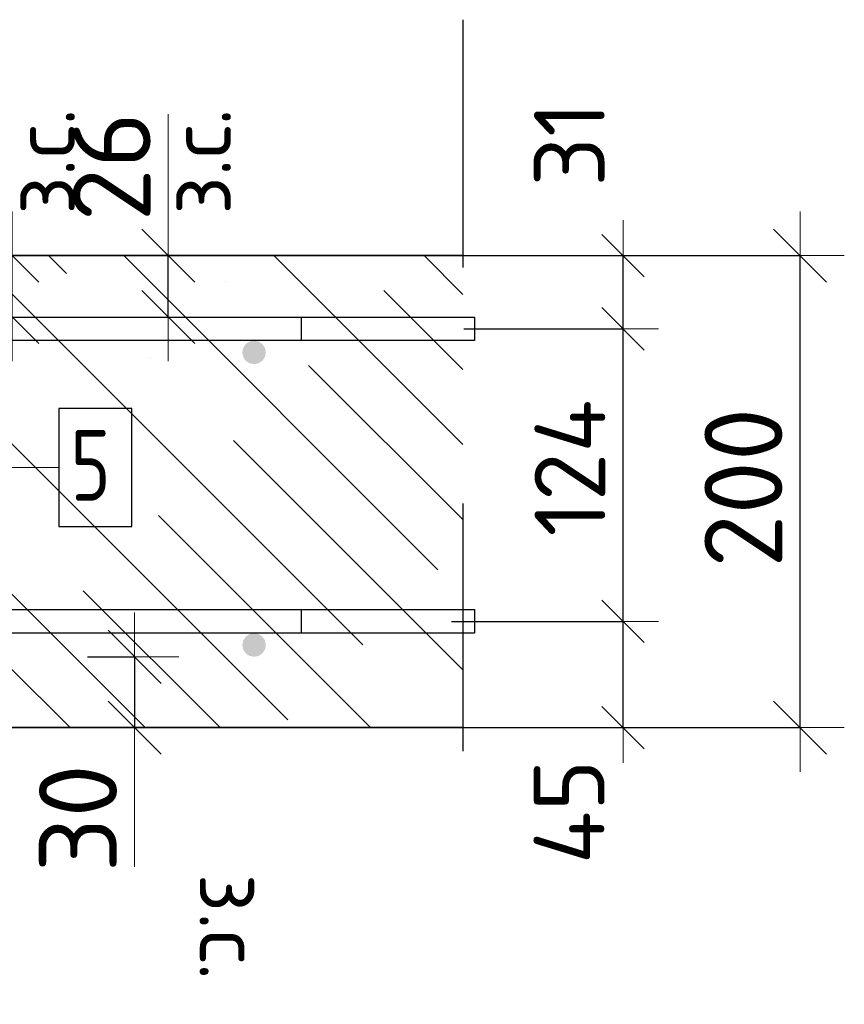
# Model space of a CAD drawing. Header units: metres. Extents: x -38 to 93, y -15 to 21.
# Tile 138 of 194: x 72.568 to 72.918, y 7.225 to 7.642. Entities that reach past the tile are written whole.
import ezdxf

# ---------------------------------------------------------------- set-up
doc = ezdxf.new("R2010")
doc.units = ezdxf.units.M
doc.header["$PDMODE"] = 65
doc.linetypes.add('______4', pattern=[0.135, 0.105, -0.03])
for name, color, linetype, lineweight in [('XR$3$Арм. стержнями верхней зоны', 180, 'Continuous', 35), ('XR$3$Арм. стержнями нижней зоны', 180, 'Continuous', 35), ('XR$3$Арм.стержн. Арматура края', 96, 'Continuous', 35), ('XR$3$Арм.стержн. Доп. арматура', 180, 'Continuous', 35), ('XR$3$Размерная линия (1)', 7, 'Continuous', 13), ('XR$3$Размерная линия_ общее', 7, 'Continuous', 13), ('XR$5$Арм. стержнями верхней зоны', 180, 'Continuous', 35), ('XR$5$Арм. стержнями нижней зоны', 180, 'Continuous', 35), ('XR$5$Арм.стержн. Арматура края', 96, 'Continuous', 35), ('XR$5$Арм.стержн. Доп. арматура', 180, 'Continuous', 35), ('XR$5$Размерная линия (1)', 7, 'Continuous', 13), ('XR$5$Размерная линия_ общее', 7, 'Continuous', 13)]:
    doc.layers.add(name, color=color, linetype=linetype, lineweight=lineweight)
doc.styles.add('ISOCPEUR', font='txt')
doc.dimstyles.new('DIMSTYLE_10', dxfattribs={"dimtxt": 0.033, "dimasz": 0.0375, "dimexe": 0, "dimexo": 0, "dimgap": 0.0165, "dimtad": 2, "dimdec": 0, "dimlfac": 1000, "dimrnd": 1, "dimzin": 12, "dimdsep": 46, "dimtxsty": 'ISOCPEUR', "dimblk1": 'ALL_ML_STRICH', "dimblk2": 'ALL_ML_STRICH', "dimsah": 1, "dimcen": 0, "dimclrd": 7, "dimclre": 256, "dimclrt": 7, "dimadec": 0, "dimazin": 0, "dimtfac": 1, "dimtdec": 0, "dimtix": 1, "dimtmove": 2, "dimatfit": 3, "dimfxl": 0, "dimtvp": 1.2, "dimtzin": 0, "dimlwd": 0, "dimlwe": -3, "dimarcsym": 0})
doc.dimstyles.new('DIMSTYLE_12', dxfattribs={"dimtxt": 0.03, "dimasz": 0.03, "dimexe": 0, "dimexo": 0, "dimgap": 0.015, "dimtad": 2, "dimdec": 0, "dimlfac": 1000, "dimrnd": 1, "dimzin": 12, "dimdsep": 46, "dimtxsty": 'ISOCPEUR', "dimblk1": 'ALL_ML_STRICH', "dimblk2": 'ALL_ML_STRICH', "dimsah": 1, "dimcen": 0, "dimclrd": 7, "dimclre": 256, "dimclrt": 7, "dimadec": 0, "dimazin": 0, "dimtfac": 1, "dimtdec": 0, "dimtix": 1, "dimtmove": 2, "dimatfit": 3, "dimfxl": 0, "dimtzin": 0, "dimlwd": 0, "dimlwe": -3, "dimarcsym": 0})
doc.dimstyles.new('DIMSTYLE_14', dxfattribs={"dimtxt": 0.03, "dimasz": 0.03, "dimexe": 0, "dimexo": 0, "dimgap": 0.015, "dimtad": 2, "dimdec": 0, "dimlfac": 1000, "dimrnd": 1, "dimzin": 12, "dimdsep": 46, "dimtxsty": 'ISOCPEUR', "dimblk1": 'ALL_ML_STRICH', "dimblk2": 'ALL_ML_STRICH', "dimsah": 1, "dimcen": 0, "dimclrd": 7, "dimclre": 256, "dimclrt": 7, "dimadec": 0, "dimazin": 0, "dimtfac": 1, "dimtdec": 0, "dimtix": 1, "dimtmove": 2, "dimatfit": 3, "dimfxl": 0, "dimtvp": 1.2, "dimtzin": 0, "dimlwd": 0, "dimlwe": -3, "dimarcsym": 0})
doc.dimstyles.new('DIMSTYLE_8', dxfattribs={"dimtxt": 0.033, "dimasz": 0.0375, "dimexe": 0, "dimexo": 0, "dimgap": 0.0165, "dimtad": 2, "dimdec": 0, "dimlfac": 1000, "dimrnd": 1, "dimzin": 12, "dimdsep": 46, "dimtxsty": 'ISOCPEUR', "dimblk1": 'ALL_ML_STRICH', "dimblk2": 'ALL_ML_STRICH', "dimsah": 1, "dimcen": 0, "dimclrd": 7, "dimclre": 256, "dimclrt": 7, "dimadec": 0, "dimazin": 0, "dimtfac": 1, "dimtdec": 0, "dimtix": 1, "dimtmove": 2, "dimatfit": 3, "dimfxl": 0, "dimtzin": 0, "dimlwd": 0, "dimlwe": -3, "dimarcsym": 0})
pattern_1 = [(135, (0, 0), (-0.031819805, -0.031819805), [0.4, -0.05, 0, -0.05]), (135, (-0.01591, -0.01591), (-0.031819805, -0.031819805), [0.8, -0.1, 0.1, -0.1])]

# ---------------------------------------------------------------- blocks, each defined once
blk = doc.blocks.new('ALL_ML_STRICH')
at = {"color": 0, "linetype": 'ByBlock', "lineweight": -2}
for p, q in [((0, -0.5), (0, 0.5)), ((-0.3, -0.3), (0.3, 0.3)), ((-1, 0), (0.5, 0))]:
    blk.add_line(p, q, dxfattribs=at)
blk = doc.blocks.new('*D141')
at = {"layer": 'DEFPOINTS', "color": 7, "linetype": 'Continuous', "lineweight": 13, "transparency": 33554687}
for p in [(72.7273, 7.54188), (72.7273, 7.34188), (72.89884, 7.34188)]:
    blk.add_point(p, dxfattribs=at)
at = {"layer": 'XR$3$Размерная линия_ общее', "color": 253, "linetype": 'Continuous', "lineweight": -2, "true_color": 0xa0a0a0, "transparency": 33554687}
for p, q in [((72.7473, 7.54188), (72.89884, 7.54188)), ((72.7473, 7.34188), (72.89884, 7.34188))]:
    blk.add_line(p, q, dxfattribs=at)
at = {"layer": 'XR$3$Размерная линия_ общее', "color": 7, "linetype": 'Continuous', "lineweight": -2, "transparency": 33554687}
blk.add_line((72.89884, 7.34188), (72.89884, 7.54188), dxfattribs=at)
at = {"layer": 'XR$3$Размерная линия_ общее', "color": 7, "linetype": 'Continuous', "lineweight": 13, "transparency": 33554687, "xscale": 0.0375, "yscale": 0.0375, "zscale": 0.0375}
for p, rotation in [((72.89884, 7.54188), 90), ((72.89884, 7.34188), 270)]:
    blk.add_blockref('ALL_ML_STRICH', p, dxfattribs=dict(at, rotation=rotation))
at = {"layer": 'XR$3$Размерная линия_ общее', "color": 7, "linetype": 'Continuous', "lineweight": 13, "transparency": 33554687, "insert": (72.87484, 7.44353), "char_height": 0.033, "width": 0.099, "attachment_point": 5, "rotation": 90, "style": 'ISOCPEUR'}
blk.add_mtext('\\A1;{200}', dxfattribs=at)
blk = doc.blocks.new('*D142')
at = {"layer": 'DEFPOINTS', "color": 7, "linetype": 'Continuous', "lineweight": 13, "transparency": 33554687}
for p in [(72.5769, 7.37188), (72.61689, 7.37188), (72.5769, 7.34188)]:
    blk.add_point(p, dxfattribs=at)
at = {"layer": 'XR$3$Размерная линия_ общее', "color": 253, "linetype": 'Continuous', "lineweight": -2, "true_color": 0xa0a0a0, "transparency": 33554687}
for p, q in [((72.5969, 7.37188), (72.61689, 7.37188)), ((72.5969, 7.34188), (72.61689, 7.34188))]:
    blk.add_line(p, q, dxfattribs=at)
at = {"layer": 'XR$3$Размерная линия_ общее', "color": 7, "linetype": 'Continuous', "lineweight": -2, "transparency": 33554687}
blk.add_line((72.61689, 7.37188), (72.61689, 7.34188), dxfattribs=at)
at = {"layer": 'XR$3$Размерная линия_ общее', "color": 7, "linetype": 'Continuous', "lineweight": 13, "transparency": 33554687, "xscale": 0.0375, "yscale": 0.0375, "zscale": 0.0375}
for p, rotation in [((72.61689, 7.37188), 90), ((72.61689, 7.34188), 270)]:
    blk.add_blockref('ALL_ML_STRICH', p, dxfattribs=dict(at, rotation=rotation))
at = {"layer": 'XR$3$Размерная линия_ общее', "color": 7, "linetype": 'Continuous', "lineweight": 13, "transparency": 33554687, "insert": (72.59289, 7.30345), "char_height": 0.033, "width": 0.066, "attachment_point": 5, "rotation": 90, "style": 'ISOCPEUR'}
blk.add_mtext('\\A1;{30}', dxfattribs=at)
at = {"layer": 'XR$3$Размерная линия_ общее', "color": 7, "linetype": 'Continuous', "lineweight": 13, "transparency": 33554687, "insert": (72.67143, 7.27997), "char_height": 0.027, "width": 0.00135, "attachment_point": 1, "rotation": 270, "line_spacing_factor": 0.60241, "style": 'ISOCPEUR'}
blk.add_mtext('з.с.', dxfattribs=at)
blk = doc.blocks.new('*D172')
at = {"layer": 'DEFPOINTS', "color": 7, "linetype": 'Continuous', "lineweight": 13, "transparency": 33554687}
for p in [(72.52503, 7.54188), (72.52503, 7.51588), (72.56502, 7.51588)]:
    blk.add_point(p, dxfattribs=at)
at = {"layer": 'XR$3$Размерная линия_ общее', "color": 253, "linetype": 'Continuous', "lineweight": -2, "true_color": 0xa0a0a0, "transparency": 33554687}
for p, q in [((72.54503, 7.54188), (72.56502, 7.54188)), ((72.54503, 7.51588), (72.56502, 7.51588))]:
    blk.add_line(p, q, dxfattribs=at)
at = {"layer": 'XR$3$Размерная линия_ общее', "color": 7, "linetype": 'Continuous', "lineweight": -2, "transparency": 33554687}
blk.add_line((72.56502, 7.51588), (72.56502, 7.54188), dxfattribs=at)
at = {"layer": 'XR$3$Размерная линия_ общее', "color": 7, "linetype": 'Continuous', "lineweight": 13, "transparency": 33554687, "xscale": 0.0375, "yscale": 0.0375, "zscale": 0.0375}
for p, rotation in [((72.56502, 7.54188), 90), ((72.56502, 7.51588), 270)]:
    blk.add_blockref('ALL_ML_STRICH', p, dxfattribs=dict(at, rotation=rotation))
at = {"layer": 'XR$3$Размерная линия_ общее', "color": 7, "linetype": 'Continuous', "lineweight": 13, "transparency": 33554687, "insert": (72.56456, 7.55924), "char_height": 0.027, "width": 0.00135, "attachment_point": 1, "rotation": 90, "line_spacing_factor": 0.60241, "style": 'ISOCPEUR'}
blk.add_mtext('з.с.', dxfattribs=at)
at = {"layer": 'XR$3$Размерная линия_ общее', "color": 7, "linetype": 'Continuous', "lineweight": 13, "transparency": 33554687, "insert": (72.54102, 7.5796), "char_height": 0.033, "width": 0.066, "attachment_point": 5, "rotation": 90, "style": 'ISOCPEUR'}
blk.add_mtext('\\A1;{26}', dxfattribs=at)
blk = doc.blocks.new('*D173')
at = {"layer": 'DEFPOINTS', "color": 7, "linetype": 'Continuous', "lineweight": 13, "transparency": 33554687}
for p in [(72.73118, 7.38688), (72.74403, 7.34188), (72.82384, 7.34188)]:
    blk.add_point(p, dxfattribs=at)
at = {"layer": 'XR$3$Размерная линия (1)', "color": 9, "linetype": 'Continuous', "lineweight": -2, "true_color": 0xc7c7c7, "transparency": 33554687}
for p, q in [((72.75118, 7.38688), (72.82384, 7.38688)), ((72.76403, 7.34188), (72.82384, 7.34188))]:
    blk.add_line(p, q, dxfattribs=at)
at = {"layer": 'XR$3$Размерная линия (1)', "color": 7, "linetype": 'Continuous', "lineweight": -2, "transparency": 33554687}
blk.add_line((72.82384, 7.34188), (72.82384, 7.38688), dxfattribs=at)
at = {"layer": 'XR$3$Размерная линия (1)', "color": 7, "linetype": 'Continuous', "lineweight": 13, "transparency": 33554687, "xscale": 0.03, "yscale": 0.03, "zscale": 0.03}
for p, rotation in [((72.82384, 7.38688), 90), ((72.82384, 7.34188), 270)]:
    blk.add_blockref('ALL_ML_STRICH', p, dxfattribs=dict(at, rotation=rotation))
at = {"layer": 'XR$3$Размерная линия (1)', "color": 7, "linetype": 'Continuous', "lineweight": 13, "transparency": 33554687, "insert": (72.80098, 7.30614), "char_height": 0.03, "width": 0.06, "attachment_point": 5, "rotation": 90, "style": 'ISOCPEUR'}
blk.add_mtext('\\A1;{45}', dxfattribs=at)
blk = doc.blocks.new('*D174')
at = {"layer": 'DEFPOINTS', "color": 7, "linetype": 'Continuous', "lineweight": 13, "transparency": 33554687}
for p in [(72.73821, 7.51088), (72.73118, 7.38688), (72.82384, 7.38688)]:
    blk.add_point(p, dxfattribs=at)
at = {"layer": 'XR$3$Размерная линия (1)', "color": 9, "linetype": 'Continuous', "lineweight": -2, "true_color": 0xc7c7c7, "transparency": 33554687}
for p, q in [((72.75821, 7.51088), (72.82384, 7.51088)), ((72.75118, 7.38688), (72.82384, 7.38688))]:
    blk.add_line(p, q, dxfattribs=at)
at = {"layer": 'XR$3$Размерная линия (1)', "color": 7, "linetype": 'Continuous', "lineweight": -2, "transparency": 33554687}
blk.add_line((72.82384, 7.38688), (72.82384, 7.51088), dxfattribs=at)
at = {"layer": 'XR$3$Размерная линия (1)', "color": 7, "linetype": 'Continuous', "lineweight": 13, "transparency": 33554687, "xscale": 0.03, "yscale": 0.03, "zscale": 0.03}
for p, rotation in [((72.82384, 7.51088), 90), ((72.82384, 7.38688), 270)]:
    blk.add_blockref('ALL_ML_STRICH', p, dxfattribs=dict(at, rotation=rotation))
at = {"layer": 'XR$3$Размерная линия (1)', "color": 7, "linetype": 'Continuous', "lineweight": 13, "transparency": 33554687, "insert": (72.80134, 7.45188), "char_height": 0.03, "width": 0.09, "attachment_point": 5, "rotation": 90, "style": 'ISOCPEUR'}
blk.add_mtext('\\A1;{124}', dxfattribs=at)
blk = doc.blocks.new('*D175')
at = {"layer": 'DEFPOINTS', "color": 7, "linetype": 'Continuous', "lineweight": 13, "transparency": 33554687}
for p in [(72.72034, 7.54188), (72.73821, 7.51088), (72.82384, 7.51088)]:
    blk.add_point(p, dxfattribs=at)
at = {"layer": 'XR$3$Размерная линия (1)', "color": 9, "linetype": 'Continuous', "lineweight": -2, "true_color": 0xc7c7c7, "transparency": 33554687}
for p, q in [((72.74034, 7.54188), (72.82384, 7.54188)), ((72.75821, 7.51088), (72.82384, 7.51088))]:
    blk.add_line(p, q, dxfattribs=at)
at = {"layer": 'XR$3$Размерная линия (1)', "color": 7, "linetype": 'Continuous', "lineweight": -2, "transparency": 33554687}
blk.add_line((72.82384, 7.51088), (72.82384, 7.54188), dxfattribs=at)
at = {"layer": 'XR$3$Размерная линия (1)', "color": 7, "linetype": 'Continuous', "lineweight": 13, "transparency": 33554687, "xscale": 0.03, "yscale": 0.03, "zscale": 0.03}
for p, rotation in [((72.82384, 7.54188), 90), ((72.82384, 7.51088), 270)]:
    blk.add_blockref('ALL_ML_STRICH', p, dxfattribs=dict(at, rotation=rotation))
at = {"layer": 'XR$3$Размерная линия (1)', "color": 7, "linetype": 'Continuous', "lineweight": 13, "transparency": 33554687, "insert": (72.8011, 7.58917), "char_height": 0.03, "width": 0.06, "attachment_point": 5, "rotation": 90, "style": 'ISOCPEUR'}
blk.add_mtext('\\A1;{31}', dxfattribs=at)
blk = doc.blocks.new('*D494')
at = {"layer": 'DEFPOINTS', "color": 7, "linetype": 'Continuous', "lineweight": 13, "transparency": 33554687}
for p in [(72.7273, 7.54188), (72.7273, 7.34188), (72.89884, 7.34188)]:
    blk.add_point(p, dxfattribs=at)
at = {"layer": 'XR$5$Размерная линия_ общее', "color": 253, "linetype": 'Continuous', "lineweight": -2, "true_color": 0xa0a0a0, "transparency": 33554687}
for p, q in [((72.7473, 7.54188), (72.89884, 7.54188)), ((72.7473, 7.34188), (72.89884, 7.34188))]:
    blk.add_line(p, q, dxfattribs=at)
at = {"layer": 'XR$5$Размерная линия_ общее', "color": 7, "linetype": 'Continuous', "lineweight": -2, "transparency": 33554687}
blk.add_line((72.89884, 7.34188), (72.89884, 7.54188), dxfattribs=at)
at = {"layer": 'XR$5$Размерная линия_ общее', "color": 7, "linetype": 'Continuous', "lineweight": 13, "transparency": 33554687, "xscale": 0.0375, "yscale": 0.0375, "zscale": 0.0375}
for p, rotation in [((72.89884, 7.54188), 90), ((72.89884, 7.34188), 270)]:
    blk.add_blockref('ALL_ML_STRICH', p, dxfattribs=dict(at, rotation=rotation))
at = {"layer": 'XR$5$Размерная линия_ общее', "color": 7, "linetype": 'Continuous', "lineweight": 13, "transparency": 33554687, "insert": (72.87484, 7.44353), "char_height": 0.033, "width": 0.099, "attachment_point": 5, "rotation": 90, "style": 'ISOCPEUR'}
blk.add_mtext('\\A1;{200}', dxfattribs=at)
blk = doc.blocks.new('*D495')
at = {"layer": 'DEFPOINTS', "color": 7, "linetype": 'Continuous', "lineweight": 13, "transparency": 33554687}
for p in [(72.5769, 7.37188), (72.61689, 7.37188), (72.5769, 7.34188)]:
    blk.add_point(p, dxfattribs=at)
at = {"layer": 'XR$5$Размерная линия_ общее', "color": 253, "linetype": 'Continuous', "lineweight": -2, "true_color": 0xa0a0a0, "transparency": 33554687}
for p, q in [((72.5969, 7.37188), (72.61689, 7.37188)), ((72.5969, 7.34188), (72.61689, 7.34188))]:
    blk.add_line(p, q, dxfattribs=at)
at = {"layer": 'XR$5$Размерная линия_ общее', "color": 7, "linetype": 'Continuous', "lineweight": -2, "transparency": 33554687}
blk.add_line((72.61689, 7.37188), (72.61689, 7.34188), dxfattribs=at)
at = {"layer": 'XR$5$Размерная линия_ общее', "color": 7, "linetype": 'Continuous', "lineweight": 13, "transparency": 33554687, "xscale": 0.0375, "yscale": 0.0375, "zscale": 0.0375}
for p, rotation in [((72.61689, 7.37188), 90), ((72.61689, 7.34188), 270)]:
    blk.add_blockref('ALL_ML_STRICH', p, dxfattribs=dict(at, rotation=rotation))
at = {"layer": 'XR$5$Размерная линия_ общее', "color": 7, "linetype": 'Continuous', "lineweight": 13, "transparency": 33554687, "insert": (72.59289, 7.30345), "char_height": 0.033, "width": 0.066, "attachment_point": 5, "rotation": 90, "style": 'ISOCPEUR'}
blk.add_mtext('\\A1;{30}', dxfattribs=at)
at = {"layer": 'XR$5$Размерная линия_ общее', "color": 7, "linetype": 'Continuous', "lineweight": 13, "transparency": 33554687, "insert": (72.67143, 7.27997), "char_height": 0.027, "width": 0.00135, "attachment_point": 1, "rotation": 270, "line_spacing_factor": 0.60241, "style": 'ISOCPEUR'}
blk.add_mtext('з.с.', dxfattribs=at)
blk = doc.blocks.new('*D615')
at = {"layer": 'DEFPOINTS', "color": 7, "linetype": 'Continuous', "lineweight": 13, "transparency": 33554687}
for p in [(72.73118, 7.38688), (72.74403, 7.34188), (72.82384, 7.34188)]:
    blk.add_point(p, dxfattribs=at)
at = {"layer": 'XR$5$Размерная линия (1)', "color": 9, "linetype": 'Continuous', "lineweight": -2, "true_color": 0xc7c7c7, "transparency": 33554687}
for p, q in [((72.75118, 7.38688), (72.82384, 7.38688)), ((72.76403, 7.34188), (72.82384, 7.34188))]:
    blk.add_line(p, q, dxfattribs=at)
at = {"layer": 'XR$5$Размерная линия (1)', "color": 7, "linetype": 'Continuous', "lineweight": -2, "transparency": 33554687}
blk.add_line((72.82384, 7.34188), (72.82384, 7.38688), dxfattribs=at)
at = {"layer": 'XR$5$Размерная линия (1)', "color": 7, "linetype": 'Continuous', "lineweight": 13, "transparency": 33554687, "xscale": 0.03, "yscale": 0.03, "zscale": 0.03}
for p, rotation in [((72.82384, 7.38688), 90), ((72.82384, 7.34188), 270)]:
    blk.add_blockref('ALL_ML_STRICH', p, dxfattribs=dict(at, rotation=rotation))
at = {"layer": 'XR$5$Размерная линия (1)', "color": 7, "linetype": 'Continuous', "lineweight": 13, "transparency": 33554687, "insert": (72.80098, 7.30614), "char_height": 0.03, "width": 0.06, "attachment_point": 5, "rotation": 90, "style": 'ISOCPEUR'}
blk.add_mtext('\\A1;{45}', dxfattribs=at)
blk = doc.blocks.new('*D616')
at = {"layer": 'DEFPOINTS', "color": 7, "linetype": 'Continuous', "lineweight": 13, "transparency": 33554687}
for p in [(72.73643, 7.51088), (72.73118, 7.38688), (72.82384, 7.38688)]:
    blk.add_point(p, dxfattribs=at)
at = {"layer": 'XR$5$Размерная линия (1)', "color": 9, "linetype": 'Continuous', "lineweight": -2, "true_color": 0xc7c7c7, "transparency": 33554687}
for p, q in [((72.75643, 7.51088), (72.82384, 7.51088)), ((72.75118, 7.38688), (72.82384, 7.38688))]:
    blk.add_line(p, q, dxfattribs=at)
at = {"layer": 'XR$5$Размерная линия (1)', "color": 7, "linetype": 'Continuous', "lineweight": -2, "transparency": 33554687}
blk.add_line((72.82384, 7.38688), (72.82384, 7.51088), dxfattribs=at)
at = {"layer": 'XR$5$Размерная линия (1)', "color": 7, "linetype": 'Continuous', "lineweight": 13, "transparency": 33554687, "xscale": 0.03, "yscale": 0.03, "zscale": 0.03}
for p, rotation in [((72.82384, 7.51088), 90), ((72.82384, 7.38688), 270)]:
    blk.add_blockref('ALL_ML_STRICH', p, dxfattribs=dict(at, rotation=rotation))
at = {"layer": 'XR$5$Размерная линия (1)', "color": 7, "linetype": 'Continuous', "lineweight": 13, "transparency": 33554687, "insert": (72.80134, 7.45188), "char_height": 0.03, "width": 0.09, "attachment_point": 5, "rotation": 90, "style": 'ISOCPEUR'}
blk.add_mtext('\\A1;{124}', dxfattribs=at)
blk = doc.blocks.new('*D617')
at = {"layer": 'DEFPOINTS', "color": 7, "linetype": 'Continuous', "lineweight": 13, "transparency": 33554687}
for p in [(72.72034, 7.54188), (72.73643, 7.51088), (72.82384, 7.51088)]:
    blk.add_point(p, dxfattribs=at)
at = {"layer": 'XR$5$Размерная линия (1)', "color": 9, "linetype": 'Continuous', "lineweight": -2, "true_color": 0xc7c7c7, "transparency": 33554687}
for p, q in [((72.74034, 7.54188), (72.82384, 7.54188)), ((72.75643, 7.51088), (72.82384, 7.51088))]:
    blk.add_line(p, q, dxfattribs=at)
at = {"layer": 'XR$5$Размерная линия (1)', "color": 7, "linetype": 'Continuous', "lineweight": -2, "transparency": 33554687}
blk.add_line((72.82384, 7.51088), (72.82384, 7.54188), dxfattribs=at)
at = {"layer": 'XR$5$Размерная линия (1)', "color": 7, "linetype": 'Continuous', "lineweight": 13, "transparency": 33554687, "xscale": 0.03, "yscale": 0.03, "zscale": 0.03}
for p, rotation in [((72.82384, 7.54188), 90), ((72.82384, 7.51088), 270)]:
    blk.add_blockref('ALL_ML_STRICH', p, dxfattribs=dict(at, rotation=rotation))
at = {"layer": 'XR$5$Размерная линия (1)', "color": 7, "linetype": 'Continuous', "lineweight": 13, "transparency": 33554687, "insert": (72.8011, 7.58917), "char_height": 0.03, "width": 0.06, "attachment_point": 5, "rotation": 90, "style": 'ISOCPEUR'}
blk.add_mtext('\\A1;{31}', dxfattribs=at)
blk = doc.blocks.new('*D680')
at = {"layer": 'DEFPOINTS', "color": 7, "linetype": 'Continuous', "lineweight": 13, "transparency": 33554687}
for p in [(72.59115, 7.54188), (72.59115, 7.51588), (72.63114, 7.51588)]:
    blk.add_point(p, dxfattribs=at)
at = {"layer": 'XR$5$Размерная линия_ общее', "color": 253, "linetype": 'Continuous', "lineweight": -2, "true_color": 0xa0a0a0, "transparency": 33554687}
for p, q in [((72.61115, 7.54188), (72.63114, 7.54188)), ((72.61115, 7.51588), (72.63114, 7.51588))]:
    blk.add_line(p, q, dxfattribs=at)
at = {"layer": 'XR$5$Размерная линия_ общее', "color": 7, "linetype": 'Continuous', "lineweight": -2, "transparency": 33554687}
blk.add_line((72.63114, 7.51588), (72.63114, 7.54188), dxfattribs=at)
at = {"layer": 'XR$5$Размерная линия_ общее', "color": 7, "linetype": 'Continuous', "lineweight": 13, "transparency": 33554687, "xscale": 0.0375, "yscale": 0.0375, "zscale": 0.0375}
for p, rotation in [((72.63114, 7.54188), 90), ((72.63114, 7.51588), 270)]:
    blk.add_blockref('ALL_ML_STRICH', p, dxfattribs=dict(at, rotation=rotation))
at = {"layer": 'XR$5$Размерная линия_ общее', "color": 7, "linetype": 'Continuous', "lineweight": 13, "transparency": 33554687, "insert": (72.63067, 7.55924), "char_height": 0.027, "width": 0.00135, "attachment_point": 1, "rotation": 90, "line_spacing_factor": 0.60241, "style": 'ISOCPEUR'}
blk.add_mtext('з.с.', dxfattribs=at)
at = {"layer": 'XR$5$Размерная линия_ общее', "color": 7, "linetype": 'Continuous', "lineweight": 13, "transparency": 33554687, "insert": (72.60714, 7.5796), "char_height": 0.033, "width": 0.066, "attachment_point": 5, "rotation": 90, "style": 'ISOCPEUR'}
blk.add_mtext('\\A1;{26}', dxfattribs=at)

msp = doc.modelspace()

# ---------------------------------------------------------------- hatches: boundary and pattern name
at = {"linetype": 'Continuous', "lineweight": 13, "transparency": 33554687}
h = msp.add_hatch(dxfattribs=at)
h.set_pattern_fill('__________540', scale=0.015, style=0, pattern_type=2)
h.set_pattern_definition(pattern_1)
h.paths.add_polyline_path([(72.1675, 7.54188), (72.1675, 7.34188), (72.75595, 7.34188), (72.75595, 7.54188)], flags=0)
h = msp.add_hatch(dxfattribs=at)
h.set_pattern_fill('__________540', scale=0.015, style=0, pattern_type=2)
h.set_pattern_definition(pattern_1)
h.paths.add_polyline_path([(72.1675, 7.54188), (72.1675, 7.34188), (72.75595, 7.34188), (72.75595, 7.54188)], flags=0)
at = {"layer": 'XR$3$Арм. стержнями верхней зоны', "linetype": 'Continuous', "lineweight": 50, "transparency": 33554687}
msp.add_hatch(color=4, dxfattribs=at).paths.add_polyline_path([(72.67251, 7.50088), (72.67212, 7.50279), (72.67104, 7.50441), (72.66942, 7.5055), (72.66751, 7.50588), (72.66559, 7.5055), (72.66397, 7.50441), (72.66289, 7.50279), (72.66251, 7.50088), (72.66289, 7.49896), (72.66397, 7.49734), (72.66559, 7.49626), (72.66751, 7.49588), (72.66942, 7.49626), (72.67104, 7.49734), (72.67212, 7.49896)])
at = {"layer": 'XR$3$Арм. стержнями нижней зоны', "linetype": 'Continuous', "lineweight": 50, "transparency": 33554687}
msp.add_hatch(color=4, dxfattribs=at).paths.add_polyline_path([(72.67251, 7.37688), (72.67212, 7.37879), (72.67104, 7.38041), (72.66942, 7.3815), (72.66751, 7.38188), (72.66559, 7.3815), (72.66397, 7.38041), (72.66289, 7.37879), (72.66251, 7.37688), (72.66289, 7.37496), (72.66397, 7.37334), (72.66559, 7.37226), (72.66751, 7.37188), (72.66942, 7.37226), (72.67104, 7.37334), (72.67212, 7.37496)])
at = {"layer": 'XR$5$Арм. стержнями верхней зоны', "linetype": 'Continuous', "lineweight": 50, "transparency": 33554687}
msp.add_hatch(color=4, dxfattribs=at).paths.add_polyline_path([(72.67251, 7.50088), (72.67212, 7.50279), (72.67104, 7.50441), (72.66942, 7.5055), (72.66751, 7.50588), (72.66559, 7.5055), (72.66397, 7.50441), (72.66289, 7.50279), (72.66251, 7.50088), (72.66289, 7.49896), (72.66397, 7.49734), (72.66559, 7.49626), (72.66751, 7.49588), (72.66942, 7.49626), (72.67104, 7.49734), (72.67212, 7.49896)])
at = {"layer": 'XR$5$Арм. стержнями нижней зоны', "linetype": 'Continuous', "lineweight": 50, "transparency": 33554687}
msp.add_hatch(color=4, dxfattribs=at).paths.add_polyline_path([(72.67251, 7.37688), (72.67212, 7.37879), (72.67104, 7.38041), (72.66942, 7.3815), (72.66751, 7.38188), (72.66559, 7.3815), (72.66397, 7.38041), (72.66289, 7.37879), (72.66251, 7.37688), (72.66289, 7.37496), (72.66397, 7.37334), (72.66559, 7.37226), (72.66751, 7.37188), (72.66942, 7.37226), (72.67104, 7.37334), (72.67212, 7.37496)])

# ---------------------------------------------------------------- linework, layer by layer
at = {"color": 7, "linetype": '______4', "lineweight": 25, "transparency": 33554687}
msp.add_line((72.75595, 7.64188), (72.75595, 7.24188), dxfattribs=at)
msp.add_line((72.75595, 7.64188), (72.75595, 7.24188), dxfattribs=at)
at = {"color": 7, "linetype": 'Continuous', "lineweight": 13, "transparency": 33554687}
for p, q in [((72.63114, 7.54188), (72.63114, 7.60188)), ((72.61689, 7.34188), (72.61689, 7.28288)), ((72.61689, 7.34188), (72.61689, 7.28288))]:
    msp.add_line(p, q, dxfattribs=at)
at = {"color": 7, "linetype": 'Continuous', "lineweight": 35, "transparency": 33554687}
for p, q in [((72.75595, 7.54188), (72.1675, 7.54188)), ((72.75595, 7.54188), (72.1675, 7.54188)), ((72.1675, 7.34188), (72.75595, 7.34188)), ((72.1675, 7.34188), (72.75595, 7.34188))]:
    msp.add_line(p, q, dxfattribs=at)
at = {"layer": 'XR$3$Арм. стержнями верхней зоны', "color": 4, "linetype": 'Continuous', "lineweight": 25, "transparency": 33554687}
for points in [[(72.76095, 7.50588), (72.1875, 7.50588), (72.1875, 7.51588), (72.76095, 7.51588), (72.76095, 7.50588)], [(72.76095, 7.50588), (72.44251, 7.50588), (72.44251, 7.51588), (72.76095, 7.51588), (72.76095, 7.50588)]]:
    msp.add_lwpolyline(points, dxfattribs=at)
at = {"layer": 'XR$3$Арм. стержнями нижней зоны', "color": 4, "linetype": 'Continuous', "lineweight": 25, "transparency": 33554687}
for points in [[(72.76095, 7.38188), (72.1875, 7.38188), (72.1875, 7.39188), (72.76095, 7.39188), (72.76095, 7.38188)], [(72.76095, 7.38188), (72.44251, 7.38188), (72.44251, 7.39188), (72.76095, 7.39188), (72.76095, 7.38188)]]:
    msp.add_lwpolyline(points, dxfattribs=at)
at = {"layer": 'XR$3$Арм.стержн. Арматура края', "color": 4, "linetype": 'Continuous', "lineweight": 25, "transparency": 33554687}
for points in [[(72.21607, 7.51588), (72.6875, 7.51588), (72.6875, 7.50588), (72.21676, 7.50588)], [(72.21676, 7.39188), (72.6875, 7.39188), (72.6875, 7.38188)], [(72.6875, 7.38188), (72.21607, 7.38188)]]:
    msp.add_lwpolyline(points, dxfattribs=at)
at = {"layer": 'XR$3$Арм.стержн. Доп. арматура', "color": 7, "linetype": 'Continuous', "lineweight": 13, "transparency": 33554687}
msp.add_line((72.35872, 7.45204), (72.58472, 7.45204), dxfattribs=at)
at = {"layer": 'XR$3$Арм.стержн. Доп. арматура', "color": 7, "linetype": 'Continuous', "lineweight": 25, "transparency": 33554687}
msp.add_lwpolyline([(72.58472, 7.42704), (72.61572, 7.42704), (72.61572, 7.47704), (72.58472, 7.47704), (72.58472, 7.42704)], dxfattribs=at)
at = {"layer": 'XR$5$Арм. стержнями верхней зоны', "color": 4, "linetype": 'Continuous', "lineweight": 25, "transparency": 33554687}
for points in [[(72.76095, 7.50588), (72.1875, 7.50588), (72.1875, 7.51588), (72.76095, 7.51588), (72.76095, 7.50588)], [(72.76095, 7.50588), (72.44251, 7.50588), (72.44251, 7.51588), (72.76095, 7.51588), (72.76095, 7.50588)]]:
    msp.add_lwpolyline(points, dxfattribs=at)
at = {"layer": 'XR$5$Арм. стержнями нижней зоны', "color": 4, "linetype": 'Continuous', "lineweight": 25, "transparency": 33554687}
for points in [[(72.76095, 7.38188), (72.1875, 7.38188), (72.1875, 7.39188), (72.76095, 7.39188), (72.76095, 7.38188)], [(72.76095, 7.38188), (72.44251, 7.38188), (72.44251, 7.39188), (72.76095, 7.39188), (72.76095, 7.38188)]]:
    msp.add_lwpolyline(points, dxfattribs=at)
at = {"layer": 'XR$5$Арм.стержн. Арматура края', "color": 4, "linetype": 'Continuous', "lineweight": 25, "transparency": 33554687}
for points in [[(72.21607, 7.51588), (72.6875, 7.51588), (72.6875, 7.50588), (72.21676, 7.50588)], [(72.21676, 7.39188), (72.6875, 7.39188), (72.6875, 7.38188)], [(72.6875, 7.38188), (72.21607, 7.38188)]]:
    msp.add_lwpolyline(points, dxfattribs=at)
at = {"layer": 'XR$5$Арм.стержн. Доп. арматура', "color": 7, "linetype": 'Continuous', "lineweight": 13, "transparency": 33554687}
msp.add_line((72.35872, 7.45204), (72.58472, 7.45204), dxfattribs=at)
at = {"layer": 'XR$5$Арм.стержн. Доп. арматура', "color": 7, "linetype": 'Continuous', "lineweight": 25, "transparency": 33554687}
msp.add_lwpolyline([(72.58472, 7.42704), (72.61572, 7.42704), (72.61572, 7.47704), (72.58472, 7.47704), (72.58472, 7.42704)], dxfattribs=at)

# ---------------------------------------------------------------- texts
at = {"layer": 'XR$3$Арм.стержн. Доп. арматура', "color": 7, "linetype": 'Continuous', "lineweight": 25, "transparency": 33554687, "insert": (72.58972, 7.43804), "char_height": 0.03, "width": 0.0326407, "attachment_point": 7, "style": 'ISOCPEUR'}
msp.add_mtext('\\W0.78;5', dxfattribs=at)
at = {"layer": 'XR$5$Арм.стержн. Доп. арматура', "color": 7, "linetype": 'Continuous', "lineweight": 25, "transparency": 33554687, "insert": (72.58972, 7.43804), "char_height": 0.03, "width": 0.0326407, "attachment_point": 7, "style": 'ISOCPEUR'}
msp.add_mtext('\\W0.78;5', dxfattribs=at)

# ---------------------------------------------------------------- dimensions: what is measured, and where the dimension line sits
at = {"layer": 'XR$3$Размерная линия (1)', "color": 7, "linetype": 'Continuous', "lineweight": 13, "transparency": 33554687}
for base, p1, p2, dimstyle, picture, middle in [((72.82384, 7.54188), (72.75821, 7.51088), (72.74034, 7.54188), 'DIMSTYLE_14', '*D175', (72.8011, 7.58917)), ((72.82384, 7.51088), (72.75118, 7.38688), (72.75821, 7.51088), 'DIMSTYLE_12', '*D174', (72.80134, 7.45188)), ((72.82384, 7.38688), (72.76403, 7.34188), (72.75118, 7.38688), 'DIMSTYLE_14', '*D173', (72.80098, 7.30614))]:
    dim = msp.add_linear_dim(base=base, p1=p1, p2=p2, angle=90, dimstyle=dimstyle, override={"dimpost": '<>', "dimclrd": 7, "dimclre": 9, "dimclrt": 7, "dimlwd": 0, "dimlwe": 65533}, dxfattribs=at)
    dim.commit()
    dim.dimension.update_dxf_attribs({"geometry": picture, "text_midpoint": middle, "dimtype": 160})
at = {"layer": 'XR$3$Размерная линия_ общее', "color": 7, "linetype": 'Continuous', "lineweight": 13, "transparency": 33554687}
for base, p1, p2, angle, picture, middle in [((72.56502, 7.54188), (72.54503, 7.51588), (72.54503, 7.54188), 90, '*D172', (72.54102, 7.5796)), ((72.61689, 7.34188), (72.5969, 7.37188), (72.5969, 7.34188), 270, '*D142', (72.59289, 7.30345))]:
    dim = msp.add_linear_dim(base=base, p1=p1, p2=p2, angle=angle, text='<>\\Xз.с.', dimstyle='DIMSTYLE_10', override={"dimpost": '<>', "dimclrd": 7, "dimclre": 253, "dimclrt": 7, "dimlwd": 0, "dimlwe": 65533}, dxfattribs=at)
    dim.commit()
    dim.dimension.update_dxf_attribs({"geometry": picture, "text_midpoint": middle, "dimtype": 160})
dim = msp.add_linear_dim(base=(72.89884, 7.54188), p1=(72.7473, 7.34188), p2=(72.7473, 7.54188), angle=90, dimstyle='DIMSTYLE_8', override={"dimpost": '<>', "dimclrd": 7, "dimclre": 253, "dimclrt": 7, "dimlwd": 0, "dimlwe": 65533}, dxfattribs=at)
dim.commit()
dim.dimension.update_dxf_attribs({"geometry": '*D141', "text_midpoint": (72.87484, 7.44353), "dimtype": 160})
at = {"layer": 'XR$5$Размерная линия (1)', "color": 7, "linetype": 'Continuous', "lineweight": 13, "transparency": 33554687}
for base, p1, p2, dimstyle, picture, middle in [((72.82384, 7.54188), (72.75643, 7.51088), (72.74034, 7.54188), 'DIMSTYLE_14', '*D617', (72.8011, 7.58917)), ((72.82384, 7.51088), (72.75118, 7.38688), (72.75643, 7.51088), 'DIMSTYLE_12', '*D616', (72.80134, 7.45188)), ((72.82384, 7.38688), (72.76403, 7.34188), (72.75118, 7.38688), 'DIMSTYLE_14', '*D615', (72.80098, 7.30614))]:
    dim = msp.add_linear_dim(base=base, p1=p1, p2=p2, angle=90, dimstyle=dimstyle, override={"dimpost": '<>', "dimclrd": 7, "dimclre": 9, "dimclrt": 7, "dimlwd": 0, "dimlwe": 65533}, dxfattribs=at)
    dim.commit()
    dim.dimension.update_dxf_attribs({"geometry": picture, "text_midpoint": middle, "dimtype": 160})
at = {"layer": 'XR$5$Размерная линия_ общее', "color": 7, "linetype": 'Continuous', "lineweight": 13, "transparency": 33554687}
for base, p1, p2, angle, picture, middle in [((72.63114, 7.54188), (72.61115, 7.51588), (72.61115, 7.54188), 90, '*D680', (72.60714, 7.5796)), ((72.61689, 7.34188), (72.5969, 7.37188), (72.5969, 7.34188), 270, '*D495', (72.59289, 7.30345))]:
    dim = msp.add_linear_dim(base=base, p1=p1, p2=p2, angle=angle, text='<>\\Xз.с.', dimstyle='DIMSTYLE_10', override={"dimpost": '<>', "dimclrd": 7, "dimclre": 253, "dimclrt": 7, "dimlwd": 0, "dimlwe": 65533}, dxfattribs=at)
    dim.commit()
    dim.dimension.update_dxf_attribs({"geometry": picture, "text_midpoint": middle, "dimtype": 160})
dim = msp.add_linear_dim(base=(72.89884, 7.54188), p1=(72.7473, 7.34188), p2=(72.7473, 7.54188), angle=90, dimstyle='DIMSTYLE_8', override={"dimpost": '<>', "dimclrd": 7, "dimclre": 253, "dimclrt": 7, "dimlwd": 0, "dimlwe": 65533}, dxfattribs=at)
dim.commit()
dim.dimension.update_dxf_attribs({"geometry": '*D494', "text_midpoint": (72.87484, 7.44353), "dimtype": 160})

doc.saveas('drawing.dxf')
